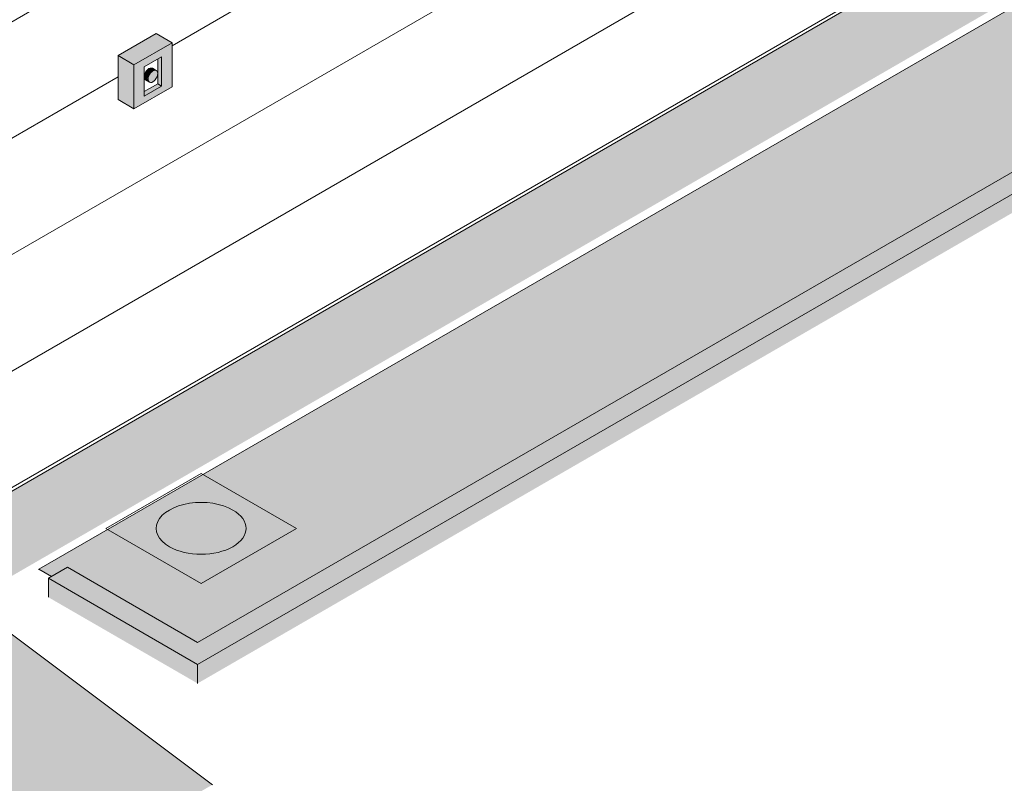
# Model space of a CAD drawing. Header units: centimetres. Extents: x -2166 to -630, y 52572 to 53714.
# Tile 23 of 31: x -1041 to -822, y 52840 to 53010. Entities that reach past the tile are written whole.
import ezdxf

# ---------------------------------------------------------------- set-up
doc = ezdxf.new("R2010")
doc.units = ezdxf.units.CM
for name, color, linetype, lineweight in [('A-FLOR', 7, 'Continuous', 5), ('A-FLOR-LEVL', 7, 'Continuous', 5), ('A-FLOR-PATT', 7, 'Continuous', 5), ('A-WALL', 7, 'Continuous', 5), ('A-WALL-PATT', 7, 'Continuous', 5), ('Ochrona przeciwpożarowa', 7, 'Continuous', 5)]:
    doc.layers.add(name, color=color, linetype=linetype, lineweight=lineweight)

# ---------------------------------------------------------------- blocks, each defined once
blk = doc.blocks.new('PWP - Typ 1-8810169-_3D_ Kopia 1 Kopia 1 Kopia 1 Kopia 1')
at = {"layer": 'Ochrona przeciwpożarowa', "true_color": 0xff0000}
for points in [[(-1016.01, 53000.13), (-1007.53, 53005.02), (-1011.06, 53007.07), (-1019.55, 53002.17)], [(-1016.01, 52990.33), (-1016.01, 53000.13), (-1019.55, 53002.17), (-1019.55, 52992.37)], [(-1009.84, 52995.4), (-1009.84, 53001.93), (-1010.71, 53001.43), (-1010.71, 52995.9)], [(-1012.85, 52996.93), (-1012.66, 52997.72), (-1012.32, 52998.3), (-1011.74, 52998.79), (-1011.34, 52998.96), (-1012.13, 52999.41), (-1012.66, 52999.27), (-1013.19, 52998.8), (-1013.62, 52997.98), (-1013.68, 52997.41), (-1013, 52997.02)], [(-1013.73, 52993.16), (-1009.84, 52995.4), (-1010.71, 52995.9), (-1013.73, 52994.16), (-1013.73, 52993.66)], [(-1012.7, 52996.4), (-1013, 52997.02), (-1013.72, 52997.43), (-1013.57, 52996.9), (-1012.81, 52996.46)]]:
    blk.add_hatch(color=1, dxfattribs=at).paths.add_polyline_path(points)
h = blk.add_hatch(color=1, dxfattribs=at)
h.paths.add_polyline_path([(-1016.01, 52990.33), (-1007.53, 52995.23), (-1007.53, 53005.02), (-1016.01, 53000.13), (-1016.01, 52994.77)])
h.paths.add_polyline_path([(-1013.73, 52993.16), (-1013.65, 52999.73), (-1009.84, 53001.9), (-1009.84, 52995.4), (-1010.94, 52994.77)])
h.paths.add_polyline_path([(-1012.32, 52996.18), (-1011.6, 52996.49), (-1011.03, 52997.11), (-1010.76, 52997.82), (-1010.87, 52998.68), (-1011.38, 52998.9), (-1011.75, 52998.75), (-1012.06, 52998.57), (-1012.7, 52997.62), (-1012.8, 52996.76), (-1012.7, 52996.4), (-1012.53, 52996.24)])
at = {"layer": 'Ochrona przeciwpożarowa'}
for p, q in [((-1019.55, 53002.17), (-1011.06, 53007.07)), ((-1007.53, 53005.02), (-1011.06, 53007.07)), ((-1007.53, 53005.02), (-1016.01, 53000.13)), ((-1007.53, 52995.23), (-1007.53, 53005.02)), ((-1019.55, 52992.37), (-1019.55, 53002.17)), ((-1019.55, 53002.17), (-1016.01, 53000.13)), ((-1016.01, 53000.13), (-1016.01, 52990.33)), ((-1013.73, 52999.69), (-1009.84, 53001.93)), ((-1010.71, 52995.9), (-1010.71, 53001.43)), ((-1009.84, 53001.93), (-1009.84, 52995.4)), ((-1013.73, 52993.16), (-1013.73, 52999.69)), ((-1011.03, 52998.84), (-1011.91, 52999.34)), ((-1013.73, 52994.16), (-1010.71, 52995.9)), ((-1013.41, 52996.75), (-1012.53, 52996.24)), ((-1010.71, 52995.9), (-1009.84, 52995.4)), ((-1016.01, 52990.33), (-1007.53, 52995.23)), ((-1009.84, 52995.4), (-1013.73, 52993.16)), ((-1019.55, 52992.37), (-1016.01, 52990.33)), ((-1022.26, 52896.91), (-1001.05, 52909.15)), ((-1001.05, 52909.15), (-979.84, 52896.91)), ((-1001.05, 52884.66), (-1022.26, 52896.91)), ((-979.84, 52896.91), (-1001.05, 52884.66))]:
    blk.add_line(p, q, dxfattribs=at)
for points in [[(-1013.72, 52997.43, 0), (-1013.68, 52997.77, 0), (-1013.57, 52998.13, 0), (-1013.41, 52998.48, 0), (-1013.19, 52998.8, 0), (-1012.93, 52999.07, 0), (-1012.66, 52999.27, 0), (-1012.38, 52999.39, 0), (-1012.13, 52999.41, 0), (-1011.91, 52999.34, 0), (-1011.74, 52999.19, 0)], [(-1010.72, 52998.15, 0), (-1010.76, 52998.45, 0), (-1010.87, 52998.68, 0), (-1011.03, 52998.84, 0), (-1011.25, 52998.91, 0), (-1011.51, 52998.88, 0), (-1011.78, 52998.77, 0), (-1012.06, 52998.57, 0), (-1012.32, 52998.3, 0), (-1012.53, 52997.98, 0), (-1012.7, 52997.62, 0), (-1012.81, 52997.27, 0), (-1012.85, 52996.93, 0)], [(-1012.85, 52996.93, 0), (-1012.81, 52996.63, 0), (-1012.7, 52996.4, 0), (-1012.53, 52996.24, 0), (-1012.32, 52996.18, 0), (-1012.06, 52996.2, 0), (-1011.78, 52996.32, 0), (-1011.51, 52996.52, 0), (-1011.25, 52996.79, 0), (-1011.03, 52997.11, 0), (-1010.87, 52997.46, 0), (-1010.76, 52997.82, 0), (-1010.72, 52998.15, 0)], [(-1013.19, 52996.68, 0), (-1013.41, 52996.75, 0), (-1013.57, 52996.9, 0), (-1013.68, 52997.14, 0), (-1013.72, 52997.43, 0)]]:
    blk.add_polyline3d(points, dxfattribs=at)
for start_param, end_param in [(0.785398, 3.926991), (3.926991, 7.068583)]:
    blk.add_ellipse((-1001.05, 52896.91), major_axis=(10, 0), ratio=0.57735, start_param=start_param, end_param=end_param, dxfattribs=at)
blk = doc.blocks.new('Rampa - Rampa-9231931-_3D_ Kopia 1 Kopia 1 Kopia 1 Kopia 1')
at = {"layer": 'A-FLOR-LEVL', "true_color": 0x7f7f7f}
blk.add_hatch(color=8, dxfattribs=at).paths.add_polyline_path([(-1172.28, 52739.5), (-998.55, 52839.81), (-1045.71, 52875.2), (-1219.45, 52774.9), (-1190.7, 52753.32)])
at = {"layer": 'A-FLOR-LEVL'}
blk.add_line((-998.55, 52839.81), (-1045.71, 52875.2), dxfattribs=at)

msp = doc.modelspace()

# ---------------------------------------------------------------- hatches: boundary and pattern name
at = {"layer": 'A-FLOR', "true_color": 0xb2b2b2}
msp.add_hatch(color=253, dxfattribs=at).paths.add_polyline_path([(-1034.49, 52886.13), (-1034.36, 52886.2), (-1037.19, 52887.84), (-1037.19, 52887.69), (-1035.07, 52886.47)])
at = {"layer": 'A-FLOR-PATT'}
h = msp.add_hatch(dxfattribs=at)
h.set_pattern_fill('FP_7', color=256, style=0, pattern_type=2)
h.set_pattern_definition([(34.53, (-7227.345, 48602.59), (54.65546, -2.76055), [5.232, -48.277]), (357.108, (-7227.345, 48602.59), (-10.57283, 33.09258), [6.689, -48.036]), (107.719, (-7222.79, 48602.36), (44.08195, 30.3312), [3.997, -30.743]), (31.036, (-7227.345, 48611.39), (81.3234, -7.28202), [6.927, -76.194]), (101.392, (-7220.57, 48610.78), (71.2214, 42.855), [4.262, -46.883]), (354.883, (-7227.345, 48611.39), (71.22112, 42.8556), [6.804, -74.845]), (12.496, (-7219.725, 48609.19), (45.48409, -17.71315), [6.412, -59.166]), (338.723, (-7219.725, 48609.19), (18.54052, 31.90265), [5.966, -42.846]), (59.836, (-7215.935, 48607.714), (64.02532, 14.1891), [4.245, -32.653]), (23.894, (-7227.345, 48602.591), (0.926343, 14.645373), [5.819, -37.292, 5.819, -38.482, -43.805]), (23.894, (-7227.345, 48602.591), (0.926343, 14.645373), [-87.411, 5.819, -37.986]), (4.347, (-7227.345, 48602.591), (20.045418, 17.352294), [6.667, -22.275, 6.667, -41.596, -19.131]), (4.347, (-7227.345, 48602.591), (20.045418, 17.352294), [-77.206, 6.667, -12.464]), (339.806, (-7244.338, 48602.591), (40.677122, -0.9917), [6.026, -11.093, 6.026, -47.385, -70.872]), (339.806, (-7244.338, 48602.591), (40.677122, -0.9917), [-70.53, 6.026, -64.847]), (332.119, (-7251.958, 48602.59), (44.43888, 4.403954), [5.593, -15.063, 5.593, -27.33, -46.715]), (332.119, (-7251.958, 48602.59), (44.43888, 4.403954), [-53.58, 5.593, -41.122])])
h.paths.add_polyline_path([(-1504.52, 52581.28), (-1223.66, 52743.44), (-1255.47, 52761.81), (-1471.6, 52636.99), (-1467.16, 52632.78), (-1467.08, 52632.08), (-1467.35, 52631.08), (-1467.96, 52629.91), (-1468.62, 52628.97), (-1469.52, 52627.94), (-1470.73, 52626.83), (-1471.61, 52626.22), (-1472.37, 52625.82), (-1472.99, 52625.6), (-1473.43, 52625.5), (-1474.05, 52625.66), (-1480.62, 52631.82), (-1504.52, 52618.03), (-2087.56, 52954.65), (-2083.99, 52956.71), (-2083.99, 52972.44), (-2087.58, 52973.31), (-2088.55, 52974.19), (-2089.07, 52975.09), (-2089.42, 52976.34), (-2089.58, 52978.43), (-2089.37, 52979.71), (-2088.97, 52980.82), (-2088.44, 52981.77), (-2087.76, 52982.56), (-2086.82, 52983.23), (-2086.82, 52995.25), (-2154.17, 52956.36), (-1516.71, 52588.33)])
h.paths.add_polyline_path([(-1001.84, 52871.51), (-641.81, 53079.37), (-709.38, 53118.28), (-709.38, 53097.96), (-712.2, 53096.33), (-712.2, 53079.18), (-709.08, 53077.27), (-712.58, 53075.25), (-708.1, 53070.97), (-708.03, 53070.32), (-708.3, 53069.32), (-708.91, 53068.15), (-709.26, 53067.6), (-710.74, 53065.89), (-711.68, 53065.07), (-712.55, 53064.45), (-713.32, 53064.05), (-713.94, 53063.84), (-714.38, 53063.74), (-715, 53063.9), (-721.57, 53070.06), (-1037.19, 52887.84), (-1034.36, 52886.2), (-1030.83, 52888.25), (-1006.08, 52873.96)])
at = {"layer": 'A-WALL', "true_color": 0xb2b2b2}
for points in [[(-1001.84, 52866.61), (-629.79, 53081.41), (-634.03, 53083.86), (-1006.08, 52869.06), (-1002.42, 52866.95)], [(-1001.84, 52862.38), (-629.79, 53077.23), (-629.79, 53081.41), (-1001.84, 52866.61), (-1001.84, 52866.22)], [(-1006.08, 52869.06), (-1001.84, 52871.51), (-1030.83, 52888.25), (-1035.07, 52885.8), (-1006.82, 52869.48)], [(-1006.08, 52864.83), (-1006.08, 52869.06), (-1035.07, 52885.8), (-1035.07, 52881.57), (-1006.82, 52865.26)], [(-1001.84, 52862.38), (-1001.84, 52866.61), (-1006.08, 52869.06), (-1006.08, 52864.83), (-1005.45, 52864.47)]]:
    msp.add_hatch(color=253, dxfattribs=at).paths.add_polyline_path(points)
at = {"layer": 'A-WALL-PATT'}
h = msp.add_hatch(dxfattribs=at)
h.set_pattern_fill('FP_1', color=256, style=0, pattern_type=2)
h.set_pattern_definition([(30, (-7843.79, 54968.172), (-8e-05, 25.924136), [])])
h.paths.add_polyline_path([(-1059.85, 52895.61), (-728.01, 53087.21), (-728.01, 53270.23), (-727.84, 53271.25), (-727.17, 53272.26), (-725.94, 53273.12), (-709.38, 53282.78), (-709.38, 53296.47), (-1059.85, 53094.13), (-1059.85, 52897.25)])
h.paths.add_polyline_path([(-1016.01, 52990.33), (-1019.55, 52992.37), (-1019.55, 53002.17), (-1011.06, 53007.07), (-1007.53, 53004.93), (-1007.53, 52995.23), (-1013.73, 52991.65)])
h.paths.add_polyline_path([(-1012.82, 52996.75), (-1012.82, 52996.82), (-1012.83, 52996.82)])
h.paths.add_polyline_path([(-923.9, 53032.28), (-923.9, 53032.34), (-924.02, 53032.41), (-924.1, 53036.18), (-926.67, 53037.83), (-928.08, 53037.01), (-928.08, 53139.07), (-829.09, 53196.23), (-829.03, 53094.27), (-826.3, 53092.52), (-826.32, 53088.62), (-923.89, 53032.29)])
h.paths.add_polyline_path([(-718.01, 53092.98), (-709.38, 53097.96), (-709.38, 53271.13), (-718.01, 53266.08), (-718.01, 53094.61)])
h.paths.add_polyline_path([(-804.38, 53220.74), (-804.72, 53220.84), (-804.82, 53220.84), (-805.78, 53221.45), (-805.79, 53221.92), (-805.69, 53229.25), (-805.44, 53229.51), (-798.86, 53233.22), (-798.01, 53232.74), (-794.32, 53235.18), (-793.8, 53235.13), (-793.55, 53235.06), (-792.61, 53234.39), (-791.84, 53233.35), (-791.45, 53232.21), (-791.47, 53231.6), (-791.59, 53231.23), (-792.04, 53230.8), (-797.66, 53226.92), (-797.66, 53225.02), (-798.17, 53224.32), (-804.02, 53220.94)])
at = {"layer": 'A-WALL-PATT', "true_color": 0x878581}
h = msp.add_hatch(color=252, dxfattribs=at)
h.paths.add_polyline_path([(-1059.85, 52885.82), (-728.01, 53077.41), (-728.01, 53087.21), (-1059.85, 52895.61), (-1059.85, 52894.25)])
h.paths.add_polyline_path([(-718.01, 53083.18), (-712.2, 53086.53), (-712.2, 53096.33), (-718.01, 53092.98), (-718.01, 53086.22)])
h = msp.add_hatch(color=252, dxfattribs=at)
h.paths.add_polyline_path([(-1054.07, 52880.03), (-722.88, 53071.29), (-728.01, 53076.19), (-728.01, 53077.41), (-1059.85, 52885.82), (-1059.85, 52883.37)])
h.paths.add_polyline_path([(-713.88, 53076.48), (-712.2, 53077.45), (-712.2, 53086.53), (-718.01, 53083.17), (-717.92, 53080.26), (-714.79, 53077.33)])

# ---------------------------------------------------------------- linework, layer by layer
at = {"layer": 'A-FLOR'}
for p, q in [((-721.55, 53070.07), (-1037.19, 52887.84)), ((-1037.19, 52887.84), (-1034.36, 52886.2)), ((-1037.19, 52887.69), (-1037.19, 52887.84))]:
    msp.add_line(p, q, dxfattribs=at)
at = {"layer": 'A-WALL'}
for p, q in [((-1059.85, 52895.61), (-728.01, 53087.21)), ((-629.79, 53081.41), (-1001.84, 52866.61)), ((-1001.84, 52871.51), (-638.28, 53081.41)), ((-1035.07, 52885.8), (-1030.83, 52888.25)), ((-1030.83, 52888.25), (-1001.84, 52871.51)), ((-1001.84, 52866.61), (-1035.07, 52885.8)), ((-1035.07, 52885.8), (-1035.07, 52881.57)), ((-1001.84, 52866.61), (-1001.84, 52862.38))]:
    msp.add_line(p, q, dxfattribs=at)

# ---------------------------------------------------------------- block references
at = {"layer": 'A-FLOR-LEVL'}
msp.add_blockref('Rampa - Rampa-9231931-_3D_ Kopia 1 Kopia 1 Kopia 1 Kopia 1', (0, 0), dxfattribs=at)
at = {"layer": 'Ochrona przeciwpożarowa'}
msp.add_blockref('PWP - Typ 1-8810169-_3D_ Kopia 1 Kopia 1 Kopia 1 Kopia 1', (0, 0), dxfattribs=at)

doc.saveas('drawing.dxf')
